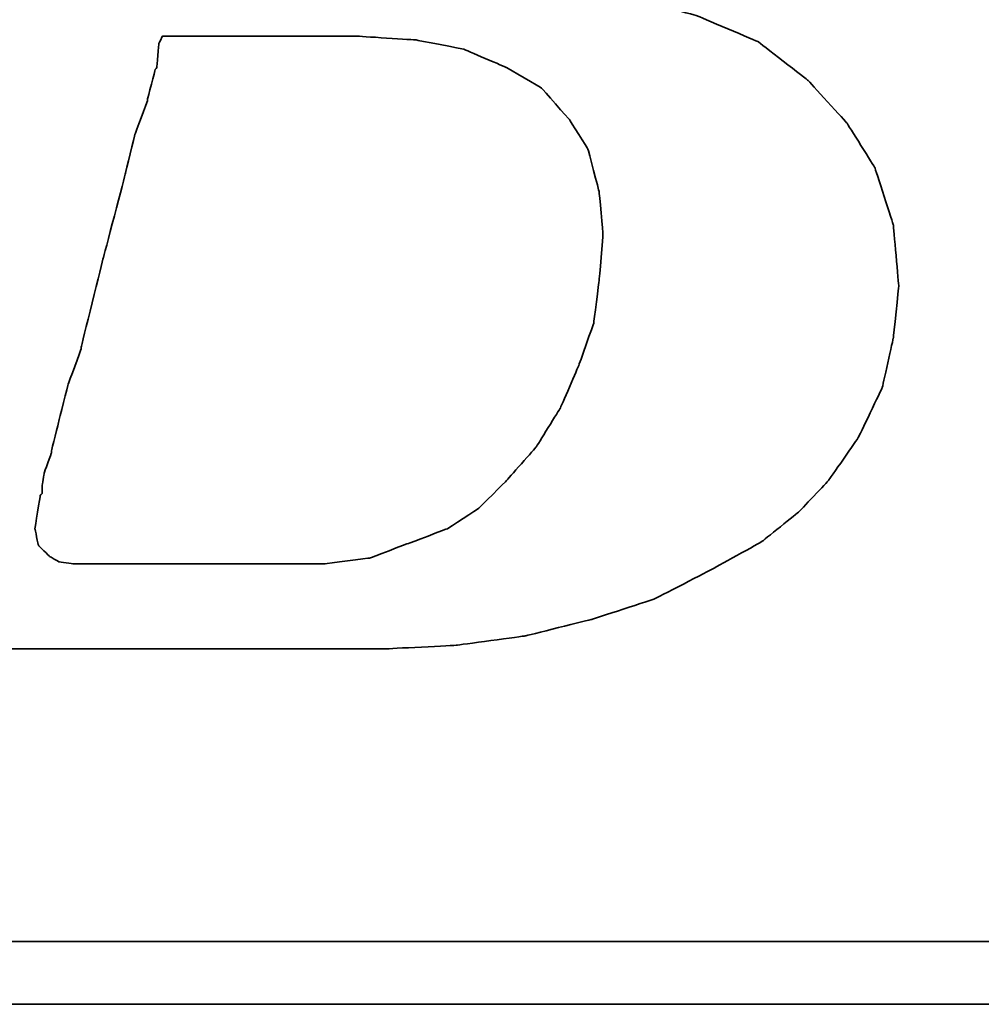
# Model space of a CAD drawing. Header units: millimetres. Extents: x -2 to 369, y 48 to 267.
# Tile 30 of 53: x 276.46 to 278.77, y 179.64 to 182. Entities that reach past the tile are written whole.
import ezdxf

# ---------------------------------------------------------------- set-up
doc = ezdxf.new("R2010")
doc.units = ezdxf.units.MM
doc.header["$LTSCALE"] = 0.5
doc.layers.add('DIM', color=4, linetype='CONTINUOUS')
doc.layers.add('layer 1', color=7, linetype='CONTINUOUS')

# ---------------------------------------------------------------- blocks, each defined once
blk = doc.blocks.new('TBI MOTION logo(完整正式版)')
at = {"layer": 'layer 1', "color": 22, "lineweight": 35}
for points, knots in [([(-64.65375, -6.86375), (-64.65375, -6.86375), (-64.84375, -7.29625), (-64.84375, -7.29625), (-64.84375, -7.29625), (-64.84375, -7.29625), (-64.86875, -7.34375), (-64.86875, -7.34375), (-64.86875, -7.34375), (-64.86875, -7.34375), (-64.86875, -7.36875), (-64.86875, -7.36875), (-64.86875, -7.36875), (-64.86875, -7.36875), (-65.15375, -7.65375), (-65.15375, -7.65375), (-65.15375, -7.65375), (-65.15375, -7.65375), (-65.17875, -7.65375), (-65.17875, -7.65375), (-65.17875, -7.65375), (-65.17875, -7.65375), (-65.20375, -7.67875), (-65.20375, -7.67875), (-65.20375, -7.67875), (-65.20375, -7.67875), (-65.58875, -7.87125), (-65.58875, -7.87125), (-65.58875, -7.87125), (-65.58875, -7.87125), (-65.63375, -7.87125), (-65.63375, -7.87125), (-65.63375, -7.87125), (-65.63375, -7.87125), (-65.65875, -7.89375), (-65.65875, -7.89375), (-65.65875, -7.89375), (-65.65875, -7.89375), (-66.09375, -7.94375), (-66.09375, -7.94375), (-66.09375, -7.94375), (-66.09375, -7.94375), (-66.11375, -7.94375), (-66.11375, -7.94375), (-66.11375, -7.94375), (-66.11375, -7.94375), (-66.16375, -7.94375), (-66.16375, -7.94375), (-66.16375, -7.94375), (-66.16375, -7.94375), (-66.30875, -7.94375), (-66.30875, -7.94375), (-66.30875, -7.94375), (-66.30875, -7.94375), (-66.69375, -7.94375), (-66.69375, -7.94375), (-66.69375, -7.94375), (-66.69375, -7.94375), (-67.07375, -7.94375), (-67.07375, -7.94375), (-67.07375, -7.94375), (-67.07375, -7.94375), (-67.12375, -7.94375), (-67.12375, -7.94375), (-67.12375, -7.94375), (-67.12375, -7.94375), (-67.12375, -7.96625), (-67.12375, -7.96625), (-67.12375, -7.96625), (-67.12375, -7.96625), (-67.14875, -7.99125), (-67.14875, -7.99125), (-67.14875, -7.99125), (-67.14875, -7.99125), (-67.24375, -8.34875), (-67.24375, -8.34875), (-67.24375, -8.34875), (-67.24375, -8.34875), (-67.31375, -8.68625), (-67.31375, -8.68625), (-67.31375, -8.68625), (-67.31375, -8.68625), (-67.26875, -8.68625), (-67.26875, -8.68625), (-67.26875, -8.68625), (-67.26875, -8.68625), (-67.07375, -8.68625), (-67.07375, -8.68625), (-67.07375, -8.68625), (-67.07375, -8.68625), (-66.54875, -8.68625), (-66.54875, -8.68625), (-66.54875, -8.68625), (-66.54875, -8.68625), (-65.82625, -8.68625), (-65.82625, -8.68625), (-65.82625, -8.68625), (-65.82625, -8.68625), (-65.01375, -8.68625), (-65.01375, -8.68625), (-65.01375, -8.68625), (-65.01375, -8.68625), (-64.05375, -8.68625), (-64.05375, -8.68625), (-64.05375, -8.68625), (-64.05375, -8.68625), (-62.08375, -8.68625), (-62.08375, -8.68625), (-62.08375, -8.68625), (-62.08375, -8.68625), (-60.06875, -8.68625), (-60.06875, -8.68625), (-60.06875, -8.68625), (-60.06875, -8.68625), (-59.10875, -8.68625), (-59.10875, -8.68625), (-59.10875, -8.68625), (-59.10875, -8.68625), (-58.29375, -8.68625), (-58.29375, -8.68625), (-58.29375, -8.68625), (-58.29375, -8.68625), (-57.57375, -8.68625), (-57.57375, -8.68625), (-57.57375, -8.68625), (-57.57375, -8.68625), (-57.04875, -8.68625), (-57.04875, -8.68625), (-57.04875, -8.68625), (-57.04875, -8.68625), (-56.85375, -8.68625), (-56.85375, -8.68625), (-56.85375, -8.68625), (-56.85375, -8.68625), (-56.70875, -8.68625), (-56.70875, -8.68625), (-56.70875, -8.68625), (-56.70875, -8.68625), (-56.61375, -8.68625), (-56.61375, -8.68625), (-56.61375, -8.68625), (-56.61375, -8.68625), (-56.56875, -8.68625), (-56.56875, -8.68625), (-56.56875, -8.68625), (-56.56875, -8.68625), (-55.65375, -8.63875), (-55.65375, -8.63875), (-55.65375, -8.63875), (-55.65375, -8.63875), (-54.76875, -8.51875), (-54.76875, -8.51875), (-54.76875, -8.51875), (-54.76875, -8.51875), (-53.90375, -8.30375), (-53.90375, -8.30375), (-53.90375, -8.30375), (-53.90375, -8.30375), (-53.08875, -8.03875), (-53.08875, -8.03875), (-53.08875, -8.03875), (-53.08875, -8.03875), (-52.34375, -7.65375), (-52.34375, -7.65375), (-52.34375, -7.65375), (-52.34375, -7.65375), (-51.69875, -7.29625), (-51.69875, -7.29625), (-51.69875, -7.29625), (-51.69875, -7.29625), (-51.21875, -6.91125), (-51.21875, -6.91125), (-51.21875, -6.91125), (-51.21875, -6.91125), (-50.83375, -6.50375), (-50.83375, -6.50375), (-50.83375, -6.50375), (-50.83375, -6.50375), (-50.44875, -5.94875), (-50.44875, -5.94875), (-50.44875, -5.94875), (-50.44875, -5.94875), (-50.13875, -5.30375), (-50.13875, -5.30375), (-50.13875, -5.30375), (-50.13875, -5.30375), (-49.99375, -4.65375), (-49.99375, -4.65375), (-49.99375, -4.65375), (-49.99375, -4.65375), (-49.92375, -3.98375), (-49.92375, -3.98375), (-49.92375, -3.98375), (-49.92375, -3.98375), (-49.99375, -3.19374), (-49.99375, -3.19374), (-49.99375, -3.19374), (-49.99375, -3.19374), (-50.23374, -2.44874), (-50.23374, -2.44874), (-50.23374, -2.44874), (-50.23374, -2.44874), (-50.59375, -1.87374), (-50.59375, -1.87374), (-50.59375, -1.87374), (-50.59375, -1.87374), (-51.09875, -1.31874), (-51.09875, -1.31874), (-51.09875, -1.31874), (-51.09875, -1.31874), (-51.74375, -0.81875), (-51.74375, -0.81875), (-51.74375, -0.81875), (-51.74375, -0.81875), (-52.53875, -0.48125), (-52.53875, -0.48125), (-52.53875, -0.48125), (-52.53875, -0.48125), (-53.47375, -0.21875), (-53.47375, -0.21875), (-53.47375, -0.21875), (-53.47375, -0.21875), (-54.52875, -0.04874), (-54.52875, -0.04874), (-54.52875, -0.04874), (-54.52875, -0.04874), (-55.65375, 0.12125), (-55.65375, 0.12125), (-55.65375, 0.12125), (-55.65375, 0.12125), (-54.50375, 0.28624), (-54.50375, 0.28624), (-54.50375, 0.28624), (-54.50375, 0.28624), (-53.83375, 0.38124), (-53.83375, 0.38124), (-53.83375, 0.38124), (-53.83375, 0.38124), (-53.18375, 0.50125), (-53.18375, 0.50125), (-53.18375, 0.50125), (-53.18375, 0.50125), (-52.55875, 0.66874), (-52.55875, 0.66874), (-52.55875, 0.66874), (-52.55875, 0.66874), (-52.03375, 0.86124), (-52.03375, 0.86124), (-52.03375, 0.86124), (-52.03375, 0.86124), (-51.50374, 1.03124), (-51.50374, 1.03124), (-51.50374, 1.03124), (-51.50374, 1.03124), (-51.09875, 1.27125), (-51.09875, 1.27125), (-51.09875, 1.27125), (-51.09875, 1.27125), (-50.71375, 1.48624), (-50.71375, 1.48624), (-50.71375, 1.48624), (-50.71375, 1.48624), (-50.37625, 1.77625), (-50.37625, 1.77625), (-50.37625, 1.77625), (-50.37625, 1.77625), (-49.82375, 2.37625), (-49.82375, 2.37625), (-49.82375, 2.37625), (-49.82375, 2.37625), (-49.41875, 2.99625), (-49.41875, 2.99625), (-49.41875, 2.99625), (-49.41875, 2.99625), (-49.22375, 3.76625), (-49.22375, 3.76625), (-49.22375, 3.76625), (-49.22375, 3.76625), (-49.15375, 4.50874), (-49.15375, 4.50874), (-49.15375, 4.50874), (-49.15375, 4.50874), (-49.20375, 5.25125), (-49.20375, 5.25125), (-49.20375, 5.25125), (-49.20375, 5.25125), (-49.41875, 5.92625), (-49.41875, 5.92625), (-49.41875, 5.92625), (-49.41875, 5.92625), (-49.77875, 6.47625), (-49.77875, 6.47625), (-49.77875, 6.47625), (-49.77875, 6.47625), (-50.33125, 7.02624), (-50.33125, 7.02624), (-50.33125, 7.02624), (-50.33125, 7.02624), (-51.00125, 7.43625), (-51.00125, 7.43625), (-51.00125, 7.43625), (-51.00125, 7.43625), (-51.79375, 7.72625), (-51.79375, 7.72625), (-51.79375, 7.72625), (-51.79375, 7.72625), (-52.72875, 7.89124), (-52.72875, 7.89124), (-52.72875, 7.89124), (-52.72875, 7.89124), (-53.83375, 7.98625), (-53.83375, 7.98625), (-53.83375, 7.98625), (-53.83375, 7.98625), (-53.92875, 7.98625), (-53.92875, 7.98625), (-53.92875, 7.98625), (-53.92875, 7.98625), (-54.26375, 7.98625), (-54.26375, 7.98625), (-54.26375, 7.98625), (-54.26375, 7.98625), (-54.74375, 7.98625), (-54.74375, 7.98625), (-54.74375, 7.98625), (-54.74375, 7.98625), (-55.36875, 7.98625), (-55.36875, 7.98625), (-55.36875, 7.98625), (-55.36875, 7.98625), (-56.13375, 7.98625), (-56.13375, 7.98625), (-56.13375, 7.98625), (-56.13375, 7.98625), (-56.94875, 7.98625), (-56.94875, 7.98625), (-56.94875, 7.98625), (-56.94875, 7.98625), (-58.77625, 7.98625), (-58.77625, 7.98625), (-58.77625, 7.98625), (-58.77625, 7.98625), (-60.59875, 7.98625), (-60.59875, 7.98625), (-60.59875, 7.98625), (-60.59875, 7.98625), (-61.41375, 7.98625), (-61.41375, 7.98625), (-61.41375, 7.98625), (-61.41375, 7.98625), (-62.17875, 7.98625), (-62.17875, 7.98625), (-62.17875, 7.98625), (-62.17875, 7.98625), (-62.80375, 7.98625), (-62.80375, 7.98625), (-62.80375, 7.98625), (-62.80375, 7.98625), (-63.30625, 7.98625), (-63.30625, 7.98625), (-63.30625, 7.98625), (-63.30625, 7.98625), (-63.57375, 7.98625), (-63.57375, 7.98625), (-63.57375, 7.98625), (-63.57375, 7.98625), (-63.57375, 7.96375), (-63.57375, 7.96375), (-63.57375, 7.96375), (-63.57375, 7.96375), (-63.59875, 7.94125), (-63.59875, 7.94125), (-63.59875, 7.94125), (-63.59875, 7.94125), (-63.69375, 7.55625), (-63.69375, 7.55625), (-63.69375, 7.55625), (-63.69375, 7.55625), (-63.76375, 7.24624), (-63.76375, 7.24624), (-63.76375, 7.24624), (-63.76375, 7.24624), (-63.23875, 7.24624), (-63.23875, 7.24624), (-63.23875, 7.24624), (-63.23875, 7.24624), (-62.75875, 7.24624), (-62.75875, 7.24624), (-62.75875, 7.24624), (-62.75875, 7.24624), (-62.61125, 7.24624), (-62.61125, 7.24624), (-62.61125, 7.24624), (-62.61125, 7.24624), (-62.56625, 7.24624), (-62.56625, 7.24624), (-62.56625, 7.24624), (-62.56625, 7.24624), (-62.22875, 7.24624), (-62.22875, 7.24624), (-62.22875, 7.24624), (-62.22875, 7.24624), (-62.20375, 7.24624), (-62.20375, 7.24624), (-62.20375, 7.24624), (-62.20375, 7.24624), (-62.17875, 7.21875), (-62.17875, 7.21875), (-62.17875, 7.21875), (-62.17875, 7.21875), (-61.96375, 7.17125), (-61.96375, 7.17125), (-61.96375, 7.17125), (-61.96375, 7.17125), (-61.72375, 7.12624), (-61.72375, 7.12624), (-61.72375, 7.12624), (-61.72375, 7.12624), (-61.70375, 7.12624), (-61.70375, 7.12624), (-61.70375, 7.12624), (-61.70375, 7.12624), (-61.55875, 7.07624), (-61.55875, 7.07624), (-61.55875, 7.07624), (-61.55875, 7.07624), (-61.50875, 7.07624), (-61.50875, 7.07624), (-61.50875, 7.07624), (-61.50875, 7.07624), (-61.48375, 7.02624), (-61.48375, 7.02624), (-61.48375, 7.02624), (-61.48375, 7.02624), (-61.31875, 6.83375), (-61.31875, 6.83375), (-61.31875, 6.83375), (-61.31875, 6.83375), (-61.29375, 6.81125), (-61.29375, 6.81125), (-61.29375, 6.81125), (-61.29375, 6.81125), (-61.29375, 6.78625), (-61.29375, 6.78625), (-61.29375, 6.78625), (-61.29375, 6.78625), (-61.19875, 6.50124), (-61.19875, 6.50124), (-61.19875, 6.50124), (-61.19875, 6.50124), (-61.17375, 6.45124), (-61.17375, 6.45124), (-61.17375, 6.45124), (-61.17375, 6.45124), (-61.19875, 6.40625), (-61.19875, 6.40625), (-61.19875, 6.40625), (-61.19875, 6.40625), (-61.26875, 5.99624), (-61.26875, 5.99624), (-61.26875, 5.99624), (-61.26875, 5.99624), (-61.26875, 5.85125), (-61.26875, 5.85125), (-61.26875, 5.85125), (-61.26875, 5.85125), (-61.26875, 5.82625), (-61.26875, 5.82625), (-61.26875, 5.82625), (-61.26875, 5.82625), (-61.29375, 5.80625), (-61.29375, 5.80625), (-61.29375, 5.80625), (-61.29375, 5.80625), (-61.34125, 5.66125), (-61.34125, 5.66125), (-61.34125, 5.66125), (-61.34125, 5.66125), (-61.41375, 5.44625), (-61.41375, 5.44625), (-61.41375, 5.44625), (-61.41375, 5.44625), (-61.48375, 5.15625), (-61.48375, 5.15625), (-61.48375, 5.15625), (-61.48375, 5.15625), (-61.58375, 4.82124), (-61.58375, 4.82124), (-61.58375, 4.82124), (-61.58375, 4.82124), (-61.79875, 4.00375), (-61.79875, 4.00375), (-61.79875, 4.00375), (-61.79875, 4.00375), (-62.05875, 2.99625), (-62.05875, 2.99625), (-62.05875, 2.99625), (-62.05875, 2.99625), (-62.34875, 1.91625), (-62.34875, 1.91625), (-62.34875, 1.91625), (-62.34875, 1.91625), (-62.97375, -0.41124), (-62.97375, -0.41124), (-62.97375, -0.41124), (-62.97375, -0.41124), (-63.59875, -2.75875), (-63.59875, -2.75875), (-63.59875, -2.75875), (-63.59875, -2.75875), (-63.88375, -3.86374), (-63.88375, -3.86374), (-63.88375, -3.86374), (-63.88375, -3.86374), (-64.14875, -4.82374), (-64.14875, -4.82374), (-64.14875, -4.82374), (-64.14875, -4.82374), (-64.36375, -5.64125), (-64.36375, -5.64125), (-64.36375, -5.64125), (-64.36375, -5.64125), (-64.43625, -5.97625), (-64.43625, -5.97625), (-64.43625, -5.97625), (-64.43625, -5.97625), (-64.50875, -6.28625), (-64.50875, -6.28625), (-64.50875, -6.28625), (-64.50875, -6.28625), (-64.50875, -6.30875), (-64.50875, -6.30875), (-64.50875, -6.30875), (-64.50875, -6.30875), (-64.57875, -6.50375), (-64.57875, -6.50375), (-64.57875, -6.50375), (-64.57875, -6.50375), (-64.62875, -6.69625), (-64.62875, -6.69625), (-64.62875, -6.69625), (-64.62875, -6.69625), (-64.62875, -6.76875), (-64.62875, -6.76875), (-64.62875, -6.76875), (-64.62875, -6.76875), (-64.62875, -6.81375), (-64.62875, -6.81375), (-64.62875, -6.81375), (-64.62875, -6.81375), (-64.62875, -6.83875), (-64.62875, -6.83875), (-64.62875, -6.83875), (-64.62875, -6.83875), (-64.65375, -6.86375), (-64.65375, -6.86375)], [0, 0, 0, 0, 0.00719424, 0.00719424, 0.00719424, 0.00719425, 0.01438849, 0.01438849, 0.01438849, 0.0143885, 0.02158273, 0.02158273, 0.02158273, 0.02158274, 0.02877698, 0.02877698, 0.02877698, 0.02877699, 0.03597122, 0.03597122, 0.03597122, 0.03597123, 0.04316547, 0.04316547, 0.04316547, 0.04316548, 0.05035971, 0.05035971, 0.05035971, 0.05035972, 0.05755396, 0.05755396, 0.05755396, 0.05755397, 0.0647482, 0.0647482, 0.0647482, 0.06474821, 0.07194245, 0.07194245, 0.07194245, 0.07194246, 0.07913669, 0.07913669, 0.07913669, 0.0791367, 0.08633094, 0.08633094, 0.08633094, 0.08633095, 0.09352518, 0.09352518, 0.09352518, 0.09352519, 0.10071942, 0.10071942, 0.10071942, 0.10071943, 0.10791367, 0.10791367, 0.10791367, 0.10791368, 0.11510791, 0.11510791, 0.11510791, 0.11510792, 0.12230216, 0.12230216, 0.12230216, 0.12230217, 0.1294964, 0.1294964, 0.1294964, 0.12949641, 0.13669065, 0.13669065, 0.13669065, 0.13669066, 0.14388489, 0.14388489, 0.14388489, 0.1438849, 0.15107914, 0.15107914, 0.15107914, 0.15107915, 0.15827338, 0.15827338, 0.15827338, 0.15827339, 0.16546763, 0.16546763, 0.16546763, 0.16546764, 0.17266187, 0.17266187, 0.17266187, 0.17266188, 0.17985612, 0.17985612, 0.17985612, 0.17985613, 0.18705036, 0.18705036, 0.18705036, 0.18705037, 0.1942446, 0.1942446, 0.1942446, 0.19424461, 0.20143885, 0.20143885, 0.20143885, 0.20143886, 0.20863309, 0.20863309, 0.20863309, 0.2086331, 0.21582734, 0.21582734, 0.21582734, 0.21582735, 0.22302158, 0.22302158, 0.22302158, 0.22302159, 0.23021583, 0.23021583, 0.23021583, 0.23021584, 0.23741007, 0.23741007, 0.23741007, 0.23741008, 0.24460432, 0.24460432, 0.24460432, 0.24460433, 0.25179856, 0.25179856, 0.25179856, 0.25179857, 0.25899281, 0.25899281, 0.25899281, 0.25899282, 0.26618705, 0.26618705, 0.26618705, 0.26618706, 0.27338129, 0.27338129, 0.27338129, 0.2733813, 0.28057554, 0.28057554, 0.28057554, 0.28057555, 0.28776978, 0.28776978, 0.28776978, 0.28776979, 0.29496403, 0.29496403, 0.29496403, 0.29496404, 0.30215827, 0.30215827, 0.30215827, 0.30215828, 0.30935252, 0.30935252, 0.30935252, 0.30935253, 0.31654676, 0.31654676, 0.31654676, 0.31654677, 0.32374101, 0.32374101, 0.32374101, 0.32374102, 0.33093525, 0.33093525, 0.33093525, 0.33093526, 0.3381295, 0.3381295, 0.3381295, 0.33812951, 0.34532374, 0.34532374, 0.34532374, 0.34532375, 0.35251799, 0.35251799, 0.35251799, 0.352518, 0.35971223, 0.35971223, 0.35971223, 0.35971224, 0.36690647, 0.36690647, 0.36690647, 0.36690648, 0.37410072, 0.37410072, 0.37410072, 0.37410073, 0.38129496, 0.38129496, 0.38129496, 0.38129497, 0.38848921, 0.38848921, 0.38848921, 0.38848922, 0.39568345, 0.39568345, 0.39568345, 0.39568346, 0.4028777, 0.4028777, 0.4028777, 0.40287771, 0.41007194, 0.41007194, 0.41007194, 0.41007195, 0.41726619, 0.41726619, 0.41726619, 0.4172662, 0.42446043, 0.42446043, 0.42446043, 0.42446044, 0.43165468, 0.43165468, 0.43165468, 0.43165469, 0.43884892, 0.43884892, 0.43884892, 0.43884893, 0.44604317, 0.44604317, 0.44604317, 0.44604318, 0.45323741, 0.45323741, 0.45323741, 0.45323742, 0.46043165, 0.46043165, 0.46043165, 0.46043166, 0.4676259, 0.4676259, 0.4676259, 0.46762591, 0.47482014, 0.47482014, 0.47482014, 0.47482015, 0.48201439, 0.48201439, 0.48201439, 0.4820144, 0.48920863, 0.48920863, 0.48920863, 0.48920864, 0.49640288, 0.49640288, 0.49640288, 0.49640289, 0.50359712, 0.50359712, 0.50359712, 0.50359713, 0.51079137, 0.51079137, 0.51079137, 0.51079138, 0.51798561, 0.51798561, 0.51798561, 0.51798562, 0.52517986, 0.52517986, 0.52517986, 0.52517987, 0.5323741, 0.5323741, 0.5323741, 0.53237411, 0.53956835, 0.53956835, 0.53956835, 0.53956836, 0.54676259, 0.54676259, 0.54676259, 0.5467626, 0.55395683, 0.55395683, 0.55395683, 0.55395684, 0.56115108, 0.56115108, 0.56115108, 0.56115109, 0.56834532, 0.56834532, 0.56834532, 0.56834533, 0.57553957, 0.57553957, 0.57553957, 0.57553958, 0.58273381, 0.58273381, 0.58273381, 0.58273382, 0.58992806, 0.58992806, 0.58992806, 0.58992807, 0.5971223, 0.5971223, 0.5971223, 0.59712231, 0.60431655, 0.60431655, 0.60431655, 0.60431656, 0.61151079, 0.61151079, 0.61151079, 0.6115108, 0.61870504, 0.61870504, 0.61870504, 0.61870505, 0.62589928, 0.62589928, 0.62589928, 0.62589929, 0.63309353, 0.63309353, 0.63309353, 0.63309354, 0.64028777, 0.64028777, 0.64028777, 0.64028778, 0.64748201, 0.64748201, 0.64748201, 0.64748202, 0.65467626, 0.65467626, 0.65467626, 0.65467627, 0.6618705, 0.6618705, 0.6618705, 0.66187051, 0.66906475, 0.66906475, 0.66906475, 0.66906476, 0.67625899, 0.67625899, 0.67625899, 0.676259, 0.68345324, 0.68345324, 0.68345324, 0.68345325, 0.69064748, 0.69064748, 0.69064748, 0.69064749, 0.69784173, 0.69784173, 0.69784173, 0.69784174, 0.70503597, 0.70503597, 0.70503597, 0.70503598, 0.71223022, 0.71223022, 0.71223022, 0.71223023, 0.71942446, 0.71942446, 0.71942446, 0.71942447, 0.72661871, 0.72661871, 0.72661871, 0.72661872, 0.73381295, 0.73381295, 0.73381295, 0.73381296, 0.74100719, 0.74100719, 0.74100719, 0.7410072, 0.74820144, 0.74820144, 0.74820144, 0.74820145, 0.75539568, 0.75539568, 0.75539568, 0.75539569, 0.76258993, 0.76258993, 0.76258993, 0.76258994, 0.76978417, 0.76978417, 0.76978417, 0.76978418, 0.77697842, 0.77697842, 0.77697842, 0.77697843, 0.78417266, 0.78417266, 0.78417266, 0.78417267, 0.79136691, 0.79136691, 0.79136691, 0.79136692, 0.79856115, 0.79856115, 0.79856115, 0.79856116, 0.8057554, 0.8057554, 0.8057554, 0.80575541, 0.81294964, 0.81294964, 0.81294964, 0.81294965, 0.82014388, 0.82014388, 0.82014388, 0.82014389, 0.82733813, 0.82733813, 0.82733813, 0.82733814, 0.83453237, 0.83453237, 0.83453237, 0.83453238, 0.84172662, 0.84172662, 0.84172662, 0.84172663, 0.84892086, 0.84892086, 0.84892086, 0.84892087, 0.85611511, 0.85611511, 0.85611511, 0.85611512, 0.86330935, 0.86330935, 0.86330935, 0.86330936, 0.8705036, 0.8705036, 0.8705036, 0.87050361, 0.87769784, 0.87769784, 0.87769784, 0.87769785, 0.88489209, 0.88489209, 0.88489209, 0.8848921, 0.89208633, 0.89208633, 0.89208633, 0.89208634, 0.89928058, 0.89928058, 0.89928058, 0.89928059, 0.90647482, 0.90647482, 0.90647482, 0.90647483, 0.91366906, 0.91366906, 0.91366906, 0.91366907, 0.92086331, 0.92086331, 0.92086331, 0.92086332, 0.92805755, 0.92805755, 0.92805755, 0.92805756, 0.9352518, 0.9352518, 0.9352518, 0.93525181, 0.94244604, 0.94244604, 0.94244604, 0.94244605, 0.94964029, 0.94964029, 0.94964029, 0.9496403, 0.95683453, 0.95683453, 0.95683453, 0.95683454, 0.96402878, 0.96402878, 0.96402878, 0.96402879, 0.97122302, 0.97122302, 0.97122302, 0.97122303, 0.97841727, 0.97841727, 0.97841727, 0.97841728, 0.98561151, 0.98561151, 0.98561151, 0.98561152, 0.99280576, 0.99280576, 0.99280576, 0.99280577, 1, 1, 1, 1]), ([(-61.03125, -6.57375), (-61.03125, -6.57375), (-61.03125, -6.67125), (-61.03125, -6.67125), (-61.03125, -6.67125), (-61.03125, -6.67125), (-61.05375, -6.69625), (-61.05375, -6.69625), (-61.05375, -6.69625), (-61.05375, -6.69625), (-61.12375, -7.12875), (-61.12375, -7.12875), (-61.12375, -7.12875), (-61.12375, -7.12875), (-61.07875, -7.34375), (-61.07875, -7.34375), (-61.07875, -7.34375), (-61.07875, -7.34375), (-60.93375, -7.48875), (-60.93375, -7.48875), (-60.93375, -7.48875), (-60.93375, -7.48875), (-60.81375, -7.55625), (-60.81375, -7.55625), (-60.81375, -7.55625), (-60.81375, -7.55625), (-60.62375, -7.58375), (-60.62375, -7.58375), (-60.62375, -7.58375), (-60.62375, -7.58375), (-60.30875, -7.58375), (-60.30875, -7.58375), (-60.30875, -7.58375), (-60.30875, -7.58375), (-59.97375, -7.58375), (-59.97375, -7.58375), (-59.97375, -7.58375), (-59.97375, -7.58375), (-59.87875, -7.58375), (-59.87875, -7.58375), (-59.87875, -7.58375), (-59.87875, -7.58375), (-59.63625, -7.58375), (-59.63625, -7.58375), (-59.63625, -7.58375), (-59.63625, -7.58375), (-58.96875, -7.58375), (-58.96875, -7.58375), (-58.96875, -7.58375), (-58.96875, -7.58375), (-58.29375, -7.58375), (-58.29375, -7.58375), (-58.29375, -7.58375), (-58.29375, -7.58375), (-58.05375, -7.58375), (-58.05375, -7.58375), (-58.05375, -7.58375), (-58.05375, -7.58375), (-57.98375, -7.58375), (-57.98375, -7.58375), (-57.98375, -7.58375), (-57.98375, -7.58375), (-57.35875, -7.58375), (-57.35875, -7.58375), (-57.35875, -7.58375), (-57.35875, -7.58375), (-56.78375, -7.50875), (-56.78375, -7.50875), (-56.78375, -7.50875), (-56.78375, -7.50875), (-56.27875, -7.31875), (-56.27875, -7.31875), (-56.27875, -7.31875), (-56.27875, -7.31875), (-55.77375, -7.12875), (-55.77375, -7.12875), (-55.77375, -7.12875), (-55.77375, -7.12875), (-55.36875, -6.86375), (-55.36875, -6.86375), (-55.36875, -6.86375), (-55.36875, -6.86375), (-55.00875, -6.50375), (-55.00875, -6.50375), (-55.00875, -6.50375), (-55.00875, -6.50375), (-54.62375, -6.06875), (-54.62375, -6.06875), (-54.62375, -6.06875), (-54.62375, -6.06875), (-54.31375, -5.56875), (-54.31375, -5.56875), (-54.31375, -5.56875), (-54.31375, -5.56875), (-54.07375, -5.01625), (-54.07375, -5.01625), (-54.07375, -5.01625), (-54.07375, -5.01625), (-53.87875, -4.46374), (-53.87875, -4.46374), (-53.87875, -4.46374), (-53.87875, -4.46374), (-53.80875, -3.91375), (-53.80875, -3.91375), (-53.80875, -3.91375), (-53.80875, -3.91375), (-53.75875, -3.31375), (-53.75875, -3.31375), (-53.75875, -3.31375), (-53.75875, -3.31375), (-53.80875, -2.75875), (-53.80875, -2.75875), (-53.80875, -2.75875), (-53.80875, -2.75875), (-53.95375, -2.20875), (-53.95375, -2.20875), (-53.95375, -2.20875), (-53.95375, -2.20875), (-54.19375, -1.82625), (-54.19375, -1.82625), (-54.19375, -1.82625), (-54.19375, -1.82625), (-54.55375, -1.41875), (-54.55375, -1.41875), (-54.55375, -1.41875), (-54.55375, -1.41875), (-55.00875, -1.15125), (-55.00875, -1.15125), (-55.00875, -1.15125), (-55.00875, -1.15125), (-55.56125, -0.91375), (-55.56125, -0.91375), (-55.56125, -0.91375), (-55.56125, -0.91375), (-56.18125, -0.79375), (-56.18125, -0.79375), (-56.18125, -0.79375), (-56.18125, -0.79375), (-56.94875, -0.74374), (-56.94875, -0.74374), (-56.94875, -0.74374), (-56.94875, -0.74374), (-56.99875, -0.74374), (-56.99875, -0.74374), (-56.99875, -0.74374), (-56.99875, -0.74374), (-57.09375, -0.74374), (-57.09375, -0.74374), (-57.09375, -0.74374), (-57.09375, -0.74374), (-57.38375, -0.74374), (-57.38375, -0.74374), (-57.38375, -0.74374), (-57.38375, -0.74374), (-57.76875, -0.74374), (-57.76875, -0.74374), (-57.76875, -0.74374), (-57.76875, -0.74374), (-58.24625, -0.74374), (-58.24625, -0.74374), (-58.24625, -0.74374), (-58.24625, -0.74374), (-58.72875, -0.74374), (-58.72875, -0.74374), (-58.72875, -0.74374), (-58.72875, -0.74374), (-59.20875, -0.74374), (-59.20875, -0.74374), (-59.20875, -0.74374), (-59.20875, -0.74374), (-59.46875, -0.74374), (-59.46875, -0.74374), (-59.46875, -0.74374), (-59.46875, -0.74374), (-59.51625, -0.83875), (-59.51625, -0.83875), (-59.51625, -0.83875), (-59.51625, -0.83875), (-59.54375, -1.15125), (-59.54375, -1.15125), (-59.54375, -1.15125), (-59.54375, -1.15125), (-59.56375, -1.17874), (-59.56375, -1.17874), (-59.56375, -1.17874), (-59.56375, -1.17874), (-59.66375, -1.55875), (-59.66375, -1.55875), (-59.66375, -1.55875), (-59.66375, -1.55875), (-59.66375, -1.58375), (-59.66375, -1.58375), (-59.66375, -1.58375), (-59.66375, -1.58375), (-59.82875, -2.01874), (-59.82875, -2.01874), (-59.82875, -2.01874), (-59.82875, -2.01874), (-59.94875, -2.52125), (-59.94875, -2.52125), (-59.94875, -2.52125), (-59.94875, -2.52125), (-60.23875, -3.62375), (-60.23875, -3.62375), (-60.23875, -3.62375), (-60.23875, -3.62375), (-60.52375, -4.77624), (-60.52375, -4.77624), (-60.52375, -4.77624), (-60.52375, -4.77624), (-60.52375, -4.79874), (-60.52375, -4.79874), (-60.52375, -4.79874), (-60.52375, -4.79874), (-60.69125, -5.25375), (-60.69125, -5.25375), (-60.69125, -5.25375), (-60.69125, -5.25375), (-60.81375, -5.73625), (-60.81375, -5.73625), (-60.81375, -5.73625), (-60.81375, -5.73625), (-60.90875, -6.11875), (-60.90875, -6.11875), (-60.90875, -6.11875), (-60.90875, -6.11875), (-60.90875, -6.14375), (-60.90875, -6.14375), (-60.90875, -6.14375), (-60.90875, -6.14375), (-61.00375, -6.40875), (-61.00375, -6.40875), (-61.00375, -6.40875), (-61.00375, -6.40875), (-61.03125, -6.57375), (-61.03125, -6.57375)], [0, 0, 0, 0, 0.01694915, 0.01694915, 0.01694915, 0.01694916, 0.03389831, 0.03389831, 0.03389831, 0.03389832, 0.05084746, 0.05084746, 0.05084746, 0.05084747, 0.06779661, 0.06779661, 0.06779661, 0.06779662, 0.08474576, 0.08474576, 0.08474576, 0.08474577, 0.10169492, 0.10169492, 0.10169492, 0.10169493, 0.11864407, 0.11864407, 0.11864407, 0.11864408, 0.13559322, 0.13559322, 0.13559322, 0.13559323, 0.15254237, 0.15254237, 0.15254237, 0.15254238, 0.16949153, 0.16949153, 0.16949153, 0.16949154, 0.18644068, 0.18644068, 0.18644068, 0.18644069, 0.20338983, 0.20338983, 0.20338983, 0.20338984, 0.22033898, 0.22033898, 0.22033898, 0.22033899, 0.23728814, 0.23728814, 0.23728814, 0.23728815, 0.25423729, 0.25423729, 0.25423729, 0.2542373, 0.27118644, 0.27118644, 0.27118644, 0.27118645, 0.28813559, 0.28813559, 0.28813559, 0.2881356, 0.30508475, 0.30508475, 0.30508475, 0.30508476, 0.3220339, 0.3220339, 0.3220339, 0.32203391, 0.33898305, 0.33898305, 0.33898305, 0.33898306, 0.3559322, 0.3559322, 0.3559322, 0.35593221, 0.37288136, 0.37288136, 0.37288136, 0.37288137, 0.38983051, 0.38983051, 0.38983051, 0.38983052, 0.40677966, 0.40677966, 0.40677966, 0.40677967, 0.42372881, 0.42372881, 0.42372881, 0.42372882, 0.44067797, 0.44067797, 0.44067797, 0.44067798, 0.45762712, 0.45762712, 0.45762712, 0.45762713, 0.47457627, 0.47457627, 0.47457627, 0.47457628, 0.49152542, 0.49152542, 0.49152542, 0.49152543, 0.50847458, 0.50847458, 0.50847458, 0.50847459, 0.52542373, 0.52542373, 0.52542373, 0.52542374, 0.54237288, 0.54237288, 0.54237288, 0.54237289, 0.55932203, 0.55932203, 0.55932203, 0.55932204, 0.57627119, 0.57627119, 0.57627119, 0.5762712, 0.59322034, 0.59322034, 0.59322034, 0.59322035, 0.61016949, 0.61016949, 0.61016949, 0.6101695, 0.62711864, 0.62711864, 0.62711864, 0.62711865, 0.6440678, 0.6440678, 0.6440678, 0.64406781, 0.66101695, 0.66101695, 0.66101695, 0.66101696, 0.6779661, 0.6779661, 0.6779661, 0.67796611, 0.69491525, 0.69491525, 0.69491525, 0.69491526, 0.71186441, 0.71186441, 0.71186441, 0.71186442, 0.72881356, 0.72881356, 0.72881356, 0.72881357, 0.74576271, 0.74576271, 0.74576271, 0.74576272, 0.76271186, 0.76271186, 0.76271186, 0.76271187, 0.77966102, 0.77966102, 0.77966102, 0.77966103, 0.79661017, 0.79661017, 0.79661017, 0.79661018, 0.81355932, 0.81355932, 0.81355932, 0.81355933, 0.83050847, 0.83050847, 0.83050847, 0.83050848, 0.84745763, 0.84745763, 0.84745763, 0.84745764, 0.86440678, 0.86440678, 0.86440678, 0.86440679, 0.88135593, 0.88135593, 0.88135593, 0.88135594, 0.89830508, 0.89830508, 0.89830508, 0.89830509, 0.91525424, 0.91525424, 0.91525424, 0.91525425, 0.93220339, 0.93220339, 0.93220339, 0.9322034, 0.94915254, 0.94915254, 0.94915254, 0.94915255, 0.96610169, 0.96610169, 0.96610169, 0.9661017, 0.98305085, 0.98305085, 0.98305085, 0.98305086, 1, 1, 1, 1]), ([(75.90875, -9.47875), (75.90875, -9.47875), (75.90875, -12.28625), (75.90875, -12.28625), (75.90875, -12.28625), (75.90875, -12.28625), (75.90875, -12.47875), (75.90875, -12.47875), (75.90875, -12.47875), (75.90875, -12.47875), (75.71625, -12.47875), (75.71625, -12.47875), (75.71625, -12.47875), (75.71625, -12.47875), (-88.32875, -12.47875), (-88.32875, -12.47875), (-88.32875, -12.47875), (-88.32875, -12.47875), (-88.32875, -13.29375), (-88.32875, -13.29375), (-88.32875, -13.29375), (-88.32875, -13.29375), (82.89125, -13.29375), (82.89125, -13.29375), (82.89125, -13.29375), (82.89125, -13.29375), (75.90875, -9.47875), (75.90875, -9.47875)], [0, 0, 0, 0, 0.14285714, 0.14285714, 0.14285714, 0.14285715, 0.28571429, 0.28571429, 0.28571429, 0.2857143, 0.42857143, 0.42857143, 0.42857143, 0.42857144, 0.57142857, 0.57142857, 0.57142857, 0.57142858, 0.71428571, 0.71428571, 0.71428571, 0.71428572, 0.85714286, 0.85714286, 0.85714286, 0.85714287, 1, 1, 1, 1])]:
    blk.add_open_spline(points, degree=3, knots=knots, dxfattribs=at)

msp = doc.modelspace()

# ---------------------------------------------------------------- block references
at = {"layer": 'DIM', "color": 7, "xscale": 0.1853279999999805, "yscale": 0.1853279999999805, "zscale": 0.1853279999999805}
msp.add_blockref('TBI MOTION logo(完整正式版)', (287.825, 182.1012), dxfattribs=at)

doc.saveas('drawing.dxf')
